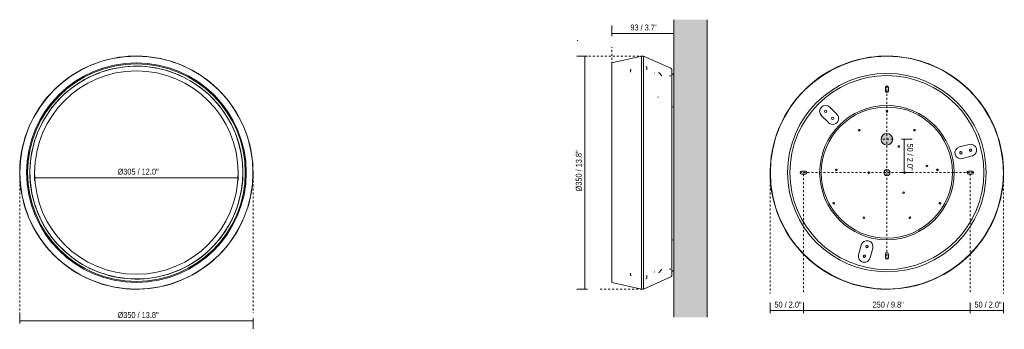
# Model space of a CAD drawing. Header units: millimetres. Extents: x -6700 to -5223, y -1195 to 567.
# Tile 2 of 2: x -6700 to -5223, y 102 to 567. Entities that reach past the tile are written whole.
import ezdxf

# ---------------------------------------------------------------- set-up
doc = ezdxf.new("R2010")
doc.units = ezdxf.units.MM
doc.linetypes.add('Dash', pattern=[6, 3, -3])
for name, color, linetype, lineweight in [('Cotas', 7, 'Continuous', 9), ('Cotas-4', 7, 'Continuous', 9), ('Elementos de detalle', 7, 'Continuous', 9), ('Lighthing Fixture Detail Wide Black', 7, 'Continuous', 20), ('Luminarias', 7, 'Continuous', 20), ('Muros', 7, 'Continuous', 9), ('Patrón de corte', 7, 'Continuous', 9)]:
    doc.layers.add(name, color=color, linetype=linetype, lineweight=lineweight)
doc.layers.add('Lighthing Fixture Dim Grey Dash', color=7, linetype='Dash', lineweight=9, true_color=0xd2d2d2)
doc.styles.add('Arial Narrow', font='ARIALN.TTF', dxfattribs={"height": 8.8})
doc.dimstyles.new('FARO_-_2_2mm_Arial_Narrow_mm_Inch_Left', dxfattribs={"dimscale": 304.8, "dimtxt": 9.006193, "dimasz": 0, "dimexe": 0.03937, "dimexo": 0.0625, "dimgap": 0.006562, "dimtad": 1, "dimdec": 0, "dimzin": 0, "dimdsep": 46, "dimtxsty": 'Arial Narrow', "dimblk1": 'NONE', "dimblk2": 'NONE', "dimsah": 1, "dimcen": 0.09, "dimadec": 0, "dimazin": 0, "dimtfac": 1, "dimtdec": 4, "dimtix": 1, "dimtmove": 0, "dimatfit": 3, "dimfxl": 0.013123, "dimfxlon": 1, "dimtvp": 1, "dimtolj": 1, "dimtzin": 0, "dimarcsym": 2})
doc.dimstyles.new('FARO_-_2_2mm_Arial_Narrow_mm_Inch_Right', dxfattribs={"dimscale": 304.8, "dimtxt": 9.006193, "dimasz": 0, "dimexe": 0.03937, "dimexo": 0.0625, "dimgap": 0.006562, "dimtad": 1, "dimdec": 0, "dimzin": 0, "dimdsep": 46, "dimtxsty": 'Arial Narrow', "dimblk1": 'NONE', "dimblk2": 'NONE', "dimsah": 1, "dimcen": 0.09, "dimadec": 0, "dimazin": 0, "dimtfac": 1, "dimtdec": 4, "dimtix": 1, "dimtmove": 0, "dimatfit": 3, "dimfxl": 0.013123, "dimfxlon": 1, "dimtvp": 1, "dimtolj": 1, "dimtzin": 0, "dimarcsym": 2})

# ---------------------------------------------------------------- blocks, each defined once
blk = doc.blocks.new('64278 - 40096 MAY CEILING _ WALL LAMP BLACK LED 4W 2700K-551360-Alzado_PDF')
at = {"layer": 'Luminarias', "flags": 128}
for points in [[(-6349.5, 337.1), (-6349.6, 344.1), (-6350, 351.1), (-6350.7, 358.1), (-6351.7, 365), (-6353, 371.9), (-6354.5, 378.7), (-6356.3, 385.5), (-6358.4, 392.2), (-6360.7, 398.8), (-6363.3, 405.3), (-6366.2, 411.6), (-6369.3, 417.9), (-6372.6, 424.1), (-6376.2, 430.1), (-6380.1, 435.9), (-6384.1, 441.6), (-6388.4, 447.1), (-6392.9, 452.5), (-6397.6, 457.7), (-6402.6, 462.6), (-6407.7, 467.4), (-6413, 472), (-6418.5, 476.3), (-6424.1, 480.5), (-6429.9, 484.4), (-6435.9, 488), (-6442, 491.4), (-6448.2, 494.6), (-6454.6, 497.5), (-6461.1, 500.2), (-6467.7, 502.6), (-6474.3, 504.8), (-6481.1, 506.6), (-6487.9, 508.2), (-6494.8, 509.6), (-6501.7, 510.6), (-6508.6, 511.4), (-6515.6, 511.9), (-6522.6, 512.1), (-6529.6, 512), (-6536.6, 511.7), (-6543.6, 511.1), (-6550.5, 510.2), (-6557.4, 509), (-6564.3, 507.5), (-6571, 505.8), (-6577.7, 503.8), (-6584.4, 501.5), (-6590.9, 499), (-6597.3, 496.2), (-6603.6, 493.2), (-6609.8, 489.9), (-6615.9, 486.4), (-6621.7, 482.6), (-6627.5, 478.6), (-6633.1, 474.4), (-6638.5, 469.9), (-6643.7, 465.2), (-6648.7, 460.4), (-6653.5, 455.3), (-6658.2, 450.1), (-6662.6, 444.6), (-6666.8, 439), (-6670.7, 433.2), (-6674.5, 427.3), (-6677.9, 421.2), (-6681.2, 415), (-6684.2, 408.7), (-6686.9, 402.3), (-6689.4, 395.7), (-6691.6, 389.1), (-6693.5, 382.4), (-6695.2, 375.6), (-6696.6, 368.7), (-6697.7, 361.8), (-6698.6, 354.8), (-6699.2, 347.9), (-6699.5, 340.9), (-6699.5, 337.1)], [(-6364.7, 337.1), (-6364.9, 343.5), (-6365.2, 349.9), (-6365.9, 356.2), (-6366.8, 362.6), (-6367.9, 368.8), (-6369.3, 375.1), (-6370.9, 381.3), (-6372.8, 387.4), (-6375, 393.4), (-6377.3, 399.3), (-6379.9, 405.2), (-6382.8, 410.9), (-6385.8, 416.5), (-6389.1, 422), (-6392.6, 427.3), (-6396.3, 432.5), (-6400.3, 437.6), (-6404.4, 442.5), (-6408.7, 447.2), (-6413.2, 451.7), (-6417.9, 456.1), (-6422.7, 460.2), (-6427.7, 464.2), (-6432.9, 468), (-6438.2, 471.5), (-6443.6, 474.9), (-6449.2, 478), (-6454.9, 480.9), (-6460.7, 483.6), (-6466.6, 486), (-6472.6, 488.2), (-6478.7, 490.2), (-6484.8, 491.9), (-6491.1, 493.3), (-6497.3, 494.5), (-6503.7, 495.5), (-6510, 496.2), (-6516.4, 496.7), (-6522.8, 496.9), (-6529.2, 496.8), (-6535.5, 496.5), (-6541.9, 495.9), (-6548.2, 495.1), (-6554.5, 494), (-6560.8, 492.7), (-6567, 491.1), (-6573.1, 489.3), (-6579.2, 487.2), (-6585.1, 484.9), (-6591, 482.4), (-6596.7, 479.6), (-6602.4, 476.6), (-6607.9, 473.4), (-6613.3, 469.9), (-6618.5, 466.3), (-6623.6, 462.4), (-6628.5, 458.3), (-6633.3, 454.1), (-6637.9, 449.6), (-6642.3, 445), (-6646.5, 440.2), (-6650.6, 435.3), (-6654.4, 430.1), (-6658, 424.9), (-6661.4, 419.5), (-6664.6, 413.9), (-6667.5, 408.3), (-6670.3, 402.5), (-6672.8, 396.6), (-6675, 390.6), (-6677.1, 384.6), (-6678.8, 378.4), (-6680.4, 372.2), (-6681.6, 366), (-6682.7, 359.6), (-6683.4, 353.3), (-6684, 346.9), (-6684.2, 340.5), (-6684.3, 337.1)], [(-6699.5, 337.1), (-6699.4, 330.1), (-6698.9, 323.1), (-6698.2, 316.1), (-6697.3, 309.2), (-6696, 302.3), (-6694.5, 295.5), (-6692.7, 288.7), (-6690.6, 282), (-6688.3, 275.5), (-6685.7, 268.9), (-6682.8, 262.6), (-6679.7, 256.3), (-6676.4, 250.1), (-6672.8, 244.1), (-6668.9, 238.3), (-6664.9, 232.6), (-6660.6, 227.1), (-6656.1, 221.7), (-6651.3, 216.5), (-6646.4, 211.6), (-6641.3, 206.8), (-6636, 202.2), (-6630.5, 197.9), (-6624.9, 193.7), (-6619.1, 189.8), (-6613.1, 186.2), (-6607, 182.8), (-6600.7, 179.6), (-6594.4, 176.7), (-6587.9, 174), (-6581.3, 171.6), (-6574.7, 169.4), (-6567.9, 167.6), (-6561.1, 166), (-6554.2, 164.6), (-6547.3, 163.6), (-6540.4, 162.8), (-6533.4, 162.3), (-6526.4, 162.1), (-6519.4, 162.2), (-6512.4, 162.5), (-6505.4, 163.1), (-6498.5, 164), (-6491.6, 165.2), (-6484.7, 166.7), (-6478, 168.4), (-6471.2, 170.4), (-6464.6, 172.7), (-6458.1, 175.2), (-6451.7, 178), (-6445.4, 181), (-6439.2, 184.3), (-6433.1, 187.8), (-6427.2, 191.6), (-6421.5, 195.6), (-6415.9, 199.8), (-6410.5, 204.3), (-6405.3, 209), (-6400.3, 213.8), (-6395.4, 218.9), (-6390.8, 224.1), (-6386.4, 229.6), (-6382.2, 235.2), (-6378.3, 241), (-6374.5, 246.9), (-6371, 253), (-6367.8, 259.2), (-6364.8, 265.5), (-6362.1, 271.9), (-6359.6, 278.5), (-6357.4, 285.1), (-6355.4, 291.8), (-6353.8, 298.6), (-6352.4, 305.5), (-6351.2, 312.4), (-6350.4, 319.4), (-6349.8, 326.3), (-6349.5, 333.3), (-6349.5, 337.1)], [(-6684.3, 337.1), (-6684.1, 330.7), (-6683.8, 324.3), (-6683.1, 318), (-6682.2, 311.6), (-6681.1, 305.4), (-6679.7, 299.1), (-6678, 292.9), (-6676.2, 286.8), (-6674, 280.8), (-6671.7, 274.9), (-6669, 269), (-6666.2, 263.3), (-6663.1, 257.7), (-6659.9, 252.2), (-6656.4, 246.9), (-6652.6, 241.7), (-6648.7, 236.6), (-6644.6, 231.7), (-6640.3, 227), (-6635.8, 222.5), (-6631.1, 218.1), (-6626.3, 214), (-6621.3, 210), (-6616.1, 206.2), (-6610.8, 202.7), (-6605.4, 199.3), (-6599.8, 196.2), (-6594.1, 193.3), (-6588.3, 190.6), (-6582.4, 188.2), (-6576.4, 186), (-6570.3, 184), (-6564.1, 182.3), (-6557.9, 180.9), (-6551.7, 179.7), (-6545.3, 178.7), (-6539, 178), (-6532.6, 177.5), (-6526.2, 177.3), (-6519.8, 177.4), (-6513.4, 177.7), (-6507.1, 178.3), (-6500.7, 179.1), (-6494.4, 180.2), (-6488.2, 181.5), (-6482, 183.1), (-6475.9, 184.9), (-6469.8, 187), (-6463.9, 189.3), (-6458, 191.8), (-6452.3, 194.6), (-6446.6, 197.6), (-6441.1, 200.8), (-6435.7, 204.3), (-6430.5, 207.9), (-6425.4, 211.8), (-6420.4, 215.9), (-6415.7, 220.1), (-6411.1, 224.6), (-6406.7, 229.2), (-6402.5, 234), (-6398.4, 238.9), (-6394.6, 244.1), (-6391, 249.3), (-6387.6, 254.7), (-6384.4, 260.3), (-6381.4, 265.9), (-6378.7, 271.7), (-6376.2, 277.6), (-6374, 283.6), (-6371.9, 289.6), (-6370.2, 295.8), (-6368.6, 302), (-6367.4, 308.2), (-6366.3, 314.6), (-6365.5, 320.9), (-6365, 327.3), (-6364.8, 333.7), (-6364.7, 337.1)]]:
    blk.add_lwpolyline(points, dxfattribs=at)
at = {"layer": 'Luminarias'}
for radius, start, end in [(174.9, 0, 180), (164.8, 0, 180), (163.3, 0, 180), (152.6, 0, 180), (159.7, 85.0184, 110), (159.7, 0, 85), (159.7, 110.0771, 180), (174.9, 180, 0), (164.8, 180, 0), (163.3, 180, 0), (159.7, 180, 265), (152.6, 180, 0), (159.7, 290.0726, 0), (159.7, 265.0184, 290)]:
    blk.add_arc((-6524.5, 337.1), radius, start, end, dxfattribs=at)
blk = doc.blocks.new('64278 - 40096 MAY CEILING _ WALL LAMP BLACK LED 4W 2700K-551360-Lateral_PDF')
at = {"layer": 'Luminarias'}
for p, q in [((-3317.4, 512), (-3362, 501.9)), ((-3317.4, 337.1), (-3317.4, 512)), ((-3273.5, 493.7), (-3314.5, 511.8)), ((-3314.5, 337.1), (-3314.5, 511.8)), ((-3362, 337.1), (-3362, 501.9)), ((-3332.5, 489.7), (-3332.5, 489.7)), ((-3298, 486.4), (-3298.2, 486.2)), ((-3298, 486.4), (-3298, 486.4)), ((-3287.2, 482.6), (-3290.5, 486.4)), ((-3273.5, 482.1), (-3275.2, 482.1)), ((-3271.9, 436.5), (-3272, 436.4)), ((-3270.5, 438.1), (-3270.5, 438.5)), ((-3270.5, 435.6), (-3270.5, 435.5)), ((-3362, 172.3), (-3362, 337.1)), ((-3317.4, 162.2), (-3317.4, 337.1)), ((-3314.5, 162.4), (-3314.5, 337.1)), ((-3272, 249.2), (-3272, 249)), ((-3271.9, 237.7), (-3272, 237.8)), ((-3270.5, 236.1), (-3270.5, 235.7)), ((-3275.2, 192.1), (-3273.5, 192.1)), ((-3332.5, 184.5), (-3332.5, 184.5)), ((-3314.5, 162.4), (-3273.5, 180.5)), ((-3298.2, 188), (-3298, 187.8)), ((-3297.9, 187.7), (-3298, 187.8)), ((-3290.5, 187.8), (-3287.2, 191.6)), ((-3362, 172.3), (-3317.4, 162.2))]:
    blk.add_line(p, q, dxfattribs=at)
at = {"layer": 'Luminarias', "flags": 128}
for points in [[(-3317.4, 512), (-3317.2, 512), (-3317, 512), (-3316.8, 512.1), (-3316.6, 512.1), (-3316.4, 512.1), (-3316.2, 512.1), (-3316, 512.1), (-3315.9, 512.1), (-3315.7, 512.1), (-3315.5, 512), (-3315.3, 512), (-3315.1, 512), (-3314.9, 511.9), (-3314.7, 511.9), (-3314.6, 511.8), (-3314.5, 511.8)], [(-3334, 489.7), (-3334, 489.8), (-3334, 489.9), (-3333.9, 490.1), (-3333.9, 490.2), (-3333.9, 490.3), (-3333.9, 490.4), (-3333.8, 490.5), (-3333.8, 490.6), (-3333.8, 490.8), (-3333.7, 490.9), (-3333.7, 491), (-3333.6, 491.1), (-3333.6, 491.2), (-3333.5, 491.3), (-3333.4, 491.4), (-3333.4, 491.5), (-3333.3, 491.6), (-3333.2, 491.7), (-3333.1, 491.8), (-3333.1, 491.8)], [(-3334, 489), (-3334, 489.1), (-3334, 489.5), (-3334, 489.7), (-3334, 489.7)], [(-3334, 489.7), (-3334, 489.6), (-3334, 489.2), (-3334, 488.6), (-3334, 487.9)], [(-3311, 496.6), (-3310.9, 496.5), (-3310.8, 496.5), (-3310.7, 496.4), (-3310.6, 496.4), (-3310.5, 496.3), (-3310.4, 496.2), (-3310.3, 496.1), (-3310.2, 496.1), (-3310.1, 496), (-3310, 495.9), (-3310, 495.8), (-3309.9, 495.7), (-3309.8, 495.6), (-3309.7, 495.5), (-3309.7, 495.4), (-3309.6, 495.3), (-3309.6, 495.2), (-3309.5, 495.1), (-3309.5, 495), (-3309.4, 494.9), (-3309.4, 494.7), (-3309.4, 494.6), (-3309.3, 494.5), (-3309.3, 494.4), (-3309.3, 494.3), (-3309.3, 494.2), (-3309.3, 494), (-3309.3, 493.9), (-3309.3, 493.9)], [(-3309.3, 491.2), (-3309.3, 491.6), (-3309.3, 492.5), (-3309.3, 493.2), (-3309.3, 493.7), (-3309.3, 493.9), (-3309.3, 493.9)], [(-3309.3, 493.9), (-3309.3, 493.8), (-3309.3, 493.4), (-3309.3, 493)], [(-3291.7, 487.4), (-3291.5, 487.3), (-3291.3, 487.1), (-3291.2, 487), (-3291, 486.9), (-3290.9, 486.8), (-3290.7, 486.6), (-3290.6, 486.5), (-3290.5, 486.4)], [(-3273.5, 493.7), (-3273.4, 493.6), (-3273.3, 493.6), (-3273.2, 493.5), (-3273.1, 493.5), (-3273, 493.4), (-3272.9, 493.4), (-3272.9, 493.3), (-3272.8, 493.2), (-3272.7, 493.2), (-3272.6, 493.1), (-3272.6, 493), (-3272.5, 492.9), (-3272.4, 492.9), (-3272.4, 492.8), (-3272.3, 492.7), (-3272.3, 492.6), (-3272.2, 492.5), (-3272.2, 492.4), (-3272.2, 492.3), (-3272.1, 492.2), (-3272.1, 492.1), (-3272.1, 492), (-3272, 491.9), (-3272, 491.8), (-3272, 491.7), (-3272, 491.7), (-3272, 491.6), (-3272, 491.4), (-3272, 491.4)], [(-3272, 337.1), (-3272, 343.3), (-3272, 349.4), (-3272, 355.6), (-3272, 361.7), (-3272, 367.7), (-3272, 373.8), (-3272, 379.7), (-3272, 385.6), (-3272, 391.4), (-3272, 397.2), (-3272, 402.8), (-3272, 408.3), (-3272, 413.7), (-3272, 419), (-3272, 424.2), (-3272, 429.2), (-3272, 434.1), (-3272, 438.8), (-3272, 443.4), (-3272, 447.8), (-3272, 452), (-3272, 456), (-3272, 459.8), (-3272, 463.5), (-3272, 466.9), (-3272, 470.1), (-3272, 473.2), (-3272, 476), (-3272, 478.5), (-3272, 480.9), (-3272, 483), (-3272, 484.9), (-3272, 486.5), (-3272, 487.9), (-3272, 489.1), (-3272, 490), (-3272, 490.7), (-3272, 491.2), (-3272, 491.4), (-3272, 491.4)], [(-3272, 491.4), (-3272, 491.2), (-3272, 490.9), (-3272, 490.3), (-3272, 489.4), (-3272, 488.3), (-3272, 486.9), (-3272, 486)], [(-3287.2, 482.6), (-3287.2, 482.6), (-3287.2, 482.5), (-3287.1, 482.5)], [(-3272, 486), (-3272, 486), (-3272, 485.9), (-3271.9, 485.9), (-3271.9, 485.9), (-3271.9, 485.8), (-3271.9, 485.8), (-3271.9, 485.7), (-3271.9, 485.7), (-3271.9, 485.7), (-3271.9, 485.6), (-3271.8, 485.6), (-3271.8, 485.6), (-3271.8, 485.5), (-3271.8, 485.5), (-3271.7, 485.5), (-3271.7, 485.4), (-3271.7, 485.4), (-3271.7, 485.4), (-3271.6, 485.3), (-3271.6, 485.3), (-3271.6, 485.3), (-3271.5, 485.3), (-3271.5, 485.2), (-3271.5, 485.2), (-3271.4, 485.2), (-3271.4, 485.2), (-3271.4, 485.2), (-3271.3, 485.1), (-3271.3, 485.1), (-3271.2, 485.1), (-3271.2, 485.1), (-3271.2, 485.1), (-3271.1, 485.1), (-3271.1, 485.1)], [(-3271.1, 485.1), (-3271, 485.1), (-3270.9, 485), (-3270.8, 485), (-3270.7, 485), (-3270.6, 484.9), (-3270.5, 484.9), (-3270.4, 484.9), (-3270.3, 484.8), (-3270.2, 484.8), (-3270.2, 484.7), (-3270.1, 484.6), (-3270, 484.6), (-3269.9, 484.5), (-3269.8, 484.5), (-3269.7, 484.4), (-3269.7, 484.3), (-3269.6, 484.2), (-3269.5, 484.2), (-3269.5, 484.1), (-3269.4, 484), (-3269.4, 483.9), (-3269.3, 483.8), (-3269.3, 483.7), (-3269.2, 483.6), (-3269.2, 483.5), (-3269.1, 483.5), (-3269.1, 483.4), (-3269.1, 483.3), (-3269, 483.2), (-3269, 483.1), (-3269, 483), (-3269, 482.9), (-3269, 482.8), (-3269, 482.6), (-3269, 482.6)], [(-3272, 436.1), (-3272, 436.2), (-3272, 436.2), (-3272, 436.2), (-3272, 436.2), (-3272, 436.2), (-3272, 436.1), (-3272, 436.1)], [(-3272, 182.8), (-3272, 183), (-3272, 183.3), (-3272, 183.9), (-3272, 184.8), (-3272, 185.9), (-3272, 187.3), (-3272, 188.8), (-3272, 190.7), (-3272, 192.7), (-3272, 195), (-3272, 197.5), (-3272, 200.3), (-3272, 203.2), (-3272, 206.4), (-3272, 209.8), (-3272, 213.4), (-3272, 217.2), (-3272, 221.1), (-3272, 225.3), (-3272, 229.6), (-3272, 234.1), (-3272, 238.8), (-3272, 243.6), (-3272, 248.6), (-3272, 253.8), (-3272, 259), (-3272, 264.4), (-3272, 269.9), (-3272, 275.5), (-3272, 281.2), (-3272, 287), (-3272, 292.9), (-3272, 298.8), (-3272, 304.8), (-3272, 310.9), (-3272, 317), (-3272, 323.1), (-3272, 329.3), (-3272, 335.4), (-3272, 337.1)], [(-3272, 249), (-3272, 249.1), (-3272, 249.2)], [(-3272, 238.1), (-3272, 238), (-3272, 238), (-3272, 238), (-3272, 238), (-3272, 238), (-3272, 238.1), (-3272, 238.1)], [(-3270.5, 238.5), (-3270.5, 238.6), (-3270.5, 238.7)], [(-3334, 186.4), (-3334, 185.8), (-3334, 185.1), (-3334, 184.7), (-3334, 184.5), (-3334, 184.5)], [(-3334, 184.5), (-3334, 184.6), (-3334, 185), (-3334, 185.3)], [(-3333, 182.3), (-3333.1, 182.4), (-3333.2, 182.5), (-3333.2, 182.6), (-3333.3, 182.6), (-3333.4, 182.7), (-3333.5, 182.8), (-3333.5, 182.9), (-3333.6, 183), (-3333.6, 183.1), (-3333.7, 183.3), (-3333.7, 183.4), (-3333.8, 183.5), (-3333.8, 183.6), (-3333.9, 183.7), (-3333.9, 183.8), (-3333.9, 183.9), (-3333.9, 184.1), (-3333.9, 184.2), (-3334, 184.3), (-3334, 184.4), (-3334, 184.5)], [(-3309.3, 180.3), (-3309.3, 180.2), (-3309.3, 180.1), (-3309.3, 180), (-3309.3, 179.8), (-3309.3, 179.7), (-3309.3, 179.6), (-3309.4, 179.5), (-3309.4, 179.4), (-3309.5, 179.3), (-3309.5, 179.2), (-3309.5, 179), (-3309.6, 178.9), (-3309.7, 178.8), (-3309.7, 178.7), (-3309.8, 178.6), (-3309.9, 178.5), (-3309.9, 178.4), (-3310, 178.3), (-3310.1, 178.3), (-3310.2, 178.2), (-3310.3, 178.1), (-3310.3, 178), (-3310.4, 177.9), (-3310.5, 177.9), (-3310.6, 177.8), (-3310.7, 177.7), (-3310.8, 177.7), (-3310.9, 177.6)], [(-3309.3, 180.3), (-3309.3, 180.4), (-3309.3, 180.8), (-3309.3, 181.4), (-3309.3, 182.3), (-3309.3, 183)], [(-3309.3, 181.1), (-3309.3, 181), (-3309.3, 180.5), (-3309.3, 180.3), (-3309.3, 180.3)], [(-3290.5, 187.8), (-3290.6, 187.7), (-3290.7, 187.5), (-3290.9, 187.4), (-3291, 187.3), (-3291.2, 187.1), (-3291.4, 187), (-3291.5, 186.9), (-3291.6, 186.9)], [(-3287.1, 191.7), (-3287.2, 191.6), (-3287.2, 191.6), (-3287.2, 191.6)], [(-3272, 182.8), (-3272, 182.7), (-3272, 182.6), (-3272, 182.5), (-3272, 182.4), (-3272, 182.3), (-3272, 182.2), (-3272.1, 182.1), (-3272.1, 182), (-3272.1, 182), (-3272.2, 181.9), (-3272.2, 181.8), (-3272.2, 181.7), (-3272.3, 181.6), (-3272.3, 181.5), (-3272.4, 181.4), (-3272.5, 181.3), (-3272.5, 181.3), (-3272.6, 181.2), (-3272.7, 181.1), (-3272.7, 181), (-3272.8, 181), (-3272.9, 180.9), (-3273, 180.8), (-3273, 180.8), (-3273.1, 180.7), (-3273.2, 180.7), (-3273.3, 180.6), (-3273.4, 180.6), (-3273.5, 180.5)], [(-3271.1, 189.1), (-3271.1, 189.1), (-3271.2, 189.1), (-3271.2, 189.1), (-3271.3, 189.1), (-3271.3, 189.1), (-3271.3, 189.1), (-3271.4, 189), (-3271.4, 189), (-3271.5, 189), (-3271.5, 189), (-3271.5, 189), (-3271.6, 188.9), (-3271.6, 188.9), (-3271.6, 188.9), (-3271.6, 188.9), (-3271.7, 188.8), (-3271.7, 188.8), (-3271.7, 188.8), (-3271.8, 188.7), (-3271.8, 188.7), (-3271.8, 188.7), (-3271.8, 188.6), (-3271.8, 188.6), (-3271.9, 188.6), (-3271.9, 188.5), (-3271.9, 188.5), (-3271.9, 188.4), (-3271.9, 188.4), (-3271.9, 188.4), (-3271.9, 188.3), (-3271.9, 188.3), (-3272, 188.2), (-3272, 188.2), (-3272, 188.2)], [(-3272, 188.2), (-3272, 187.7), (-3272, 186.3), (-3272, 185.1), (-3272, 184.2), (-3272, 183.5), (-3272, 183), (-3272, 182.8), (-3272, 182.8)], [(-3269, 191.6), (-3269, 191.5), (-3269, 191.4), (-3269, 191.3), (-3269, 191.2), (-3269, 191.1), (-3269, 191), (-3269.1, 190.9), (-3269.1, 190.8), (-3269.1, 190.7), (-3269.2, 190.6), (-3269.2, 190.5), (-3269.3, 190.4), (-3269.3, 190.3), (-3269.4, 190.2), (-3269.4, 190.2), (-3269.5, 190.1), (-3269.6, 190), (-3269.6, 189.9), (-3269.7, 189.8), (-3269.8, 189.8), (-3269.9, 189.7), (-3269.9, 189.6), (-3270, 189.6), (-3270.1, 189.5), (-3270.2, 189.5), (-3270.3, 189.4), (-3270.4, 189.4), (-3270.5, 189.3), (-3270.6, 189.3), (-3270.7, 189.2), (-3270.8, 189.2), (-3270.9, 189.2), (-3271, 189.2), (-3271.1, 189.1), (-3271.1, 189.1)], [(-3314.5, 162.4), (-3314.6, 162.4), (-3314.8, 162.3), (-3315, 162.3), (-3315.2, 162.2), (-3315.4, 162.2), (-3315.6, 162.1), (-3315.8, 162.1), (-3315.9, 162.1), (-3316.1, 162.1), (-3316.3, 162.1), (-3316.5, 162.1), (-3316.7, 162.1), (-3316.9, 162.1), (-3317.1, 162.2), (-3317.3, 162.2), (-3317.4, 162.2)]]:
    blk.add_lwpolyline(points, dxfattribs=at)
blk = doc.blocks.new('64278 - 40096 MAY CEILING _ WALL LAMP BLACK LED 4W 2700K-551360-Alzado_PDF Fixing')
at = {"layer": 'Luminarias'}
for p, q in [((6438.9, 435.4), (6449.5, 424.8)), ((6436.8, 412.1), (6426.2, 422.7)), ((6633.2, 375.6), (6647.7, 379.4)), ((6652.4, 362.1), (6637.9, 358.2)), ((6482.2, 213.9), (6486, 228.3)), ((6503.4, 223.7), (6499.5, 209.2))]:
    blk.add_line(p, q, dxfattribs=at)
at = {"layer": 'Luminarias', "flags": 128}
for points in [[(6699.5, 337.1), (6699.4, 344.1), (6698.9, 351.1), (6698.2, 358.1), (6697.3, 365), (6696, 371.9), (6694.5, 378.7), (6692.7, 385.5), (6690.6, 392.2), (6688.3, 398.8), (6685.7, 405.3), (6682.8, 411.6), (6679.7, 417.9), (6676.4, 424.1), (6672.8, 430.1), (6668.9, 435.9), (6664.9, 441.6), (6660.6, 447.1), (6656.1, 452.5), (6651.3, 457.7), (6646.4, 462.6), (6641.3, 467.4), (6636, 472), (6630.5, 476.3), (6624.9, 480.5), (6619.1, 484.4), (6613.1, 488), (6607, 491.4), (6600.7, 494.6), (6594.4, 497.5), (6587.9, 500.2), (6581.3, 502.6), (6574.7, 504.8), (6567.9, 506.6), (6561.1, 508.2), (6554.2, 509.6), (6547.3, 510.6), (6540.4, 511.4), (6533.4, 511.9), (6526.4, 512.1), (6519.4, 512), (6512.4, 511.7), (6505.4, 511.1), (6498.5, 510.2), (6491.6, 509), (6484.7, 507.5), (6478, 505.8), (6471.2, 503.8), (6464.6, 501.5), (6458.1, 499), (6451.7, 496.2), (6445.4, 493.2), (6439.2, 489.9), (6433.1, 486.4), (6427.2, 482.6), (6421.5, 478.6), (6415.9, 474.4), (6410.5, 469.9), (6405.3, 465.2), (6400.3, 460.4), (6395.4, 455.3), (6390.8, 450.1), (6386.4, 444.6), (6382.2, 439), (6378.3, 433.2), (6374.5, 427.3), (6371, 421.2), (6367.8, 415), (6364.8, 408.7), (6362.1, 402.3), (6359.6, 395.7), (6357.4, 389.1), (6355.4, 382.4), (6353.8, 375.6), (6352.4, 368.7), (6351.2, 361.8), (6350.4, 354.8), (6349.8, 347.9), (6349.5, 340.9), (6349.5, 337.1)], [(6349.5, 337.1), (6349.6, 330.1), (6350, 323.1), (6350.7, 316.1), (6351.7, 309.2), (6353, 302.3), (6354.5, 295.5), (6356.3, 288.7), (6358.4, 282), (6360.7, 275.5), (6363.3, 268.9), (6366.2, 262.6), (6369.3, 256.3), (6372.6, 250.1), (6376.2, 244.1), (6380.1, 238.3), (6384.1, 232.6), (6388.4, 227.1), (6392.9, 221.7), (6397.6, 216.5), (6402.6, 211.6), (6407.7, 206.8), (6413, 202.2), (6418.5, 197.9), (6424.1, 193.7), (6429.9, 189.8), (6435.9, 186.2), (6442, 182.8), (6448.2, 179.6), (6454.6, 176.7), (6461.1, 174), (6467.7, 171.6), (6474.3, 169.4), (6481.1, 167.6), (6487.9, 166), (6494.8, 164.6), (6501.7, 163.6), (6508.6, 162.8), (6515.6, 162.3), (6522.6, 162.1), (6529.6, 162.2), (6536.6, 162.5), (6543.6, 163.1), (6550.5, 164), (6557.4, 165.2), (6564.3, 166.7), (6571, 168.4), (6577.7, 170.4), (6584.4, 172.7), (6590.9, 175.2), (6597.3, 178), (6603.6, 181), (6609.8, 184.3), (6615.9, 187.8), (6621.7, 191.6), (6627.5, 195.6), (6633.1, 199.8), (6638.5, 204.3), (6643.7, 209), (6648.7, 213.8), (6653.5, 218.9), (6658.2, 224.1), (6662.6, 229.6), (6666.8, 235.2), (6670.7, 241), (6674.5, 246.9), (6677.9, 253), (6681.2, 259.2), (6684.2, 265.5), (6686.9, 271.9), (6689.4, 278.5), (6691.6, 285.1), (6693.5, 291.8), (6695.2, 298.6), (6696.6, 305.5), (6697.7, 312.4), (6698.6, 319.4), (6699.2, 326.3), (6699.5, 333.3), (6699.5, 337.1)]]:
    blk.add_lwpolyline(points, dxfattribs=at)
at = {"layer": 'Luminarias'}
for centre, radius, start, end in [((6524.5, 337.1), 174.7, 360, 180), ((6524.5, 337.1), 148.9, 360, 180), ((6524.5, 337.1), 145.5, 360, 180), ((6432.6, 429), 9, 45, 225), ((6524.5, 337.1), 100.8, 0, 180), ((6524.5, 337.1), 98.4, 360, 180), ((6432.6, 429), 1.75, 0, 180), ((6432.6, 429), 1.75, 180, 360), ((6524.5, 429.1), 1.23, 60, 240), ((6524.5, 429.1), 1.23, 240, 60), ((6443.2, 418.4), 9, 225, 45), ((6443.2, 418.4), 1.75, 0, 180), ((6443.2, 418.4), 1.75, 180, 360), ((6483.1, 400.8), 1.23, 60, 240), ((6483.1, 400.8), 1.23, 240, 60), ((6565.9, 400.8), 1.23, 60, 240), ((6565.9, 400.8), 1.23, 240, 60), ((6542.5, 376.4), 1.23, 0, 180), ((6542.5, 376.4), 1.23, 180, 0), ((6635.6, 366.9), 9, 105, 285), ((6650.1, 370.7), 9, 285, 105), ((6650.1, 370.7), 1.75, 60, 240), ((6650.1, 370.7), 1.75, 240, 60), ((6635.6, 366.9), 1.75, 60, 240), ((6635.6, 366.9), 1.75, 240, 60), ((6448.6, 341.1), 1.23, 0, 180), ((6448.6, 341.1), 1.23, 180, 0), ((6584.5, 347.1), 1.23, 0, 180), ((6584.5, 347.1), 1.23, 180, 360), ((6600.4, 341.1), 1.23, 120, 300), ((6600.4, 341.1), 1.23, 300, 120), ((6524.5, 337.1), 174.7, 180, 360), ((6524.5, 337.1), 148.9, 180, 360), ((6524.5, 337.1), 145.5, 180, 360), ((6524.5, 337.1), 100.8, 180, 0), ((6524.5, 337.1), 98.4, 180, 360), ((6497.7, 337.1), 1.23, 0, 180), ((6497.7, 337.1), 1.23, 180, 0), ((6551.2, 337.1), 1.23, 0, 180), ((6551.2, 337.1), 1.23, 180, 0), ((6549.5, 307.1), 1.23, 0, 180), ((6549.5, 307.1), 1.23, 180, 0), ((6444.8, 291.1), 1.23, 0, 180), ((6444.8, 291.1), 1.23, 180, 0), ((6604.2, 291.1), 1.23, 120, 300), ((6604.2, 291.1), 1.23, 300, 120), ((6490, 269.4), 1.23, 0, 180), ((6490, 269.4), 1.23, 180, 0), ((6559, 269.4), 1.23, 120, 300), ((6559, 269.4), 1.23, 300, 120), ((6494.7, 226), 9, 345, 165), ((6494.7, 226), 1.75, 120, 300), ((6494.7, 226), 1.75, 300, 120), ((6490.8, 211.5), 9, 165, 345), ((6490.8, 211.5), 1.75, 120, 300), ((6490.8, 211.5), 1.75, 300, 120)]:
    blk.add_arc(centre, radius, start, end, dxfattribs=at)
blk = doc.blocks.new('DIMBLOCK1-Alzado_PDF')
at = {"layer": 'Cotas-4', "color": 251, "true_color": 0x5b5b5b}
for p, q in [((-6699.5, 114.4), (-6699.5, 126.4)), ((-6349.5, 114.4), (-6349.5, 118.4)), ((-6699.5, 114.4), (-6349.5, 114.4)), ((-6699.5, 114.4), (-6699.5, 110.4)), ((-6349.5, 114.4), (-6349.5, 102.4))]:
    blk.add_line(p, q, dxfattribs=at)
at = {"layer": 'Cotas-4', "color": 0, "insert": (-6552.7, 127.8), "char_height": 8.8, "width": 67.589, "attachment_point": 1, "line_spacing_factor": 0.974696, "style": 'Arial Narrow'}
blk.add_mtext('Ø350 / 13.8"', dxfattribs=at)
blk = doc.blocks.new('_None')
blk = doc.blocks.new('DIMBLOCK2-Alzado_PDF')
at = {"layer": 'Cotas-4', "color": 251, "true_color": 0x5b5b5b}
for p, q in [((-6677.1, 329.5), (-6677.1, 341.5)), ((-6372, 329.5), (-6372, 341.5)), ((-6677.1, 329.5), (-6372, 329.5)), ((-6677.1, 329.5), (-6677.1, 325.5)), ((-6372, 329.5), (-6372, 325.5))]:
    blk.add_line(p, q, dxfattribs=at)
at = {"layer": 'Cotas-4', "color": 0, "insert": (-6552.7, 342.9), "char_height": 8.8, "width": 67.589, "attachment_point": 1, "line_spacing_factor": 0.974696, "style": 'Arial Narrow'}
blk.add_mtext('Ø305 / 12.0"', dxfattribs=at)
blk = doc.blocks.new('DIMBLOCK3-Lateral_PDF')
at = {"layer": 'Cotas-4', "color": 251, "true_color": 0x5b5b5b}
for p, q in [((-5852, 512.1), (-5864, 512.1)), ((-5852, 512.1), (-5852, 162.1)), ((-5852, 512.1), (-5848, 512.1)), ((-5852, 162.1), (-5864, 162.1)), ((-5852, 162.1), (-5848, 162.1))]:
    blk.add_line(p, q, dxfattribs=at)
at = {"layer": 'Cotas-4', "color": 0, "insert": (-5865.4, 308.9), "char_height": 8.8, "width": 67.589, "attachment_point": 1, "rotation": 90, "line_spacing_factor": 0.974696, "style": 'Arial Narrow'}
blk.add_mtext('Ø350 / 13.8"', dxfattribs=at)
blk = doc.blocks.new('DIMBLOCK4-Lateral_PDF')
at = {"layer": 'Cotas-4', "color": 251, "true_color": 0x5b5b5b}
for p, q in [((-5811.4, 546), (-5811.4, 558)), ((-5718.4, 546), (-5718.4, 558)), ((-5718.4, 546), (-5811.4, 546)), ((-5811.4, 546), (-5811.4, 542)), ((-5718.4, 546), (-5718.4, 542))]:
    blk.add_line(p, q, dxfattribs=at)
at = {"layer": 'Cotas-4', "color": 0, "insert": (-5783.6, 559.3), "char_height": 8.8, "width": 44.774, "attachment_point": 1, "line_spacing_factor": 0.974696, "style": 'Arial Narrow'}
blk.add_mtext('93 / 3.7"', dxfattribs=at)
blk = doc.blocks.new('DIMBLOCK5-Alzado_PDF Fixing')
at = {"layer": 'Cotas-4', "color": 251, "true_color": 0x5b5b5b}
for p, q in [((-5573.9, 130), (-5573.9, 142)), ((-5523.9, 130), (-5523.9, 142)), ((-5573.9, 130), (-5523.9, 130)), ((-5573.9, 130), (-5573.9, 126)), ((-5523.9, 130), (-5523.9, 126))]:
    blk.add_line(p, q, dxfattribs=at)
at = {"layer": 'Cotas-4', "color": 0, "insert": (-5567.5, 143.4), "char_height": 8.8, "width": 44.774, "attachment_point": 1, "line_spacing_factor": 0.974696, "style": 'Arial Narrow'}
blk.add_mtext('50 / 2.0"', dxfattribs=at)
blk = doc.blocks.new('DIMBLOCK6-Alzado_PDF Fixing')
at = {"layer": 'Cotas-4', "color": 251, "true_color": 0x5b5b5b}
for p, q in [((-5523.9, 130), (-5523.9, 142)), ((-5273.9, 130), (-5273.9, 142)), ((-5523.9, 130), (-5273.9, 130)), ((-5523.9, 130), (-5523.9, 126)), ((-5273.9, 130), (-5273.9, 126))]:
    blk.add_line(p, q, dxfattribs=at)
at = {"layer": 'Cotas-4', "color": 0, "insert": (-5420.3, 143.4), "char_height": 8.8, "width": 51.464, "attachment_point": 1, "line_spacing_factor": 0.974696, "style": 'Arial Narrow'}
blk.add_mtext('250 / 9.8"', dxfattribs=at)
blk = doc.blocks.new('DIMBLOCK7-Alzado_PDF Fixing')
at = {"layer": 'Cotas-4', "color": 251, "true_color": 0x5b5b5b}
for p, q in [((-5273.9, 130), (-5273.9, 142)), ((-5223.9, 130), (-5223.9, 142)), ((-5273.9, 130), (-5223.9, 130)), ((-5273.9, 130), (-5273.9, 126)), ((-5223.9, 130), (-5223.9, 126))]:
    blk.add_line(p, q, dxfattribs=at)
at = {"layer": 'Cotas-4', "color": 0, "insert": (-5267.5, 143.4), "char_height": 8.8, "width": 44.774, "attachment_point": 1, "line_spacing_factor": 0.974696, "style": 'Arial Narrow'}
blk.add_mtext('50 / 2.0"', dxfattribs=at)
blk = doc.blocks.new('DIMBLOCK8-Alzado_PDF Fixing')
at = {"layer": 'Cotas-4', "color": 251, "true_color": 0x5b5b5b}
for p, q in [((-5373, 387.1), (-5377, 387.1)), ((-5373, 337.1), (-5373, 387.1)), ((-5373, 387.1), (-5361, 387.1)), ((-5373, 337.1), (-5377, 337.1)), ((-5373, 337.1), (-5361, 337.1))]:
    blk.add_line(p, q, dxfattribs=at)
at = {"layer": 'Cotas-4', "color": 0, "insert": (-5359.6, 380.8), "char_height": 8.8, "width": 44.774, "attachment_point": 1, "rotation": 270, "line_spacing_factor": 0.974696, "style": 'Arial Narrow'}
blk.add_mtext('50 / 2.0"', dxfattribs=at)

msp = doc.modelspace()

# ---------------------------------------------------------------- hatches: boundary and pattern name
at = {"layer": 'Elementos de detalle', "true_color": 0xc0c0c0}
h = msp.add_hatch(color=9, dxfattribs=at)
h.paths.add_polyline_path([(-5398.9, 207.1), (-5398.3, 207.2), (-5397.7, 207.4), (-5397.3, 207.8), (-5396.9, 208.2), (-5396.7, 208.8), (-5396.6, 209.4), (-5396.6, 214.9), (-5396.7, 215.4), (-5396.9, 216), (-5397.3, 216.4), (-5397.7, 216.8), (-5398.3, 217), (-5398.9, 217.1), (-5399.4, 217), (-5400, 216.8), (-5400.5, 216.4), (-5400.8, 216), (-5401, 215.4), (-5401.1, 214.9), (-5401.1, 209.4), (-5401, 208.8), (-5400.8, 208.2), (-5400.5, 207.8), (-5400, 207.4), (-5399.4, 207.2)])
h.paths.add_polyline_path([(-5398.9, 332.5), (-5397.7, 332.6), (-5396.5, 333.1), (-5395.6, 333.8), (-5394.8, 334.8), (-5394.4, 335.9), (-5394.2, 337.1), (-5394.4, 338.3), (-5394.8, 339.4), (-5395.6, 340.4), (-5396.5, 341.1), (-5397.7, 341.6), (-5398.9, 341.8), (-5400.1, 341.6), (-5401.2, 341.1), (-5402.2, 340.4), (-5402.9, 339.4), (-5403.4, 338.3), (-5403.5, 337.1), (-5403.4, 335.9), (-5402.9, 334.8), (-5402.2, 333.8), (-5401.1, 333), (-5400.1, 332.6), (-5399.5, 332.5)])
h.paths.add_polyline_path([(-5521.1, 334.9), (-5520.5, 334.9), (-5520, 335.2), (-5519.5, 335.5), (-5519.2, 336), (-5518.9, 336.5), (-5518.9, 337.1), (-5518.9, 337.7), (-5519.2, 338.2), (-5519.5, 338.7), (-5520, 339), (-5520.5, 339.3), (-5521.1, 339.4), (-5526.6, 339.4), (-5527.2, 339.3), (-5527.7, 339), (-5528.2, 338.7), (-5528.6, 338.2), (-5528.8, 337.7), (-5528.9, 337.1), (-5528.8, 336.5), (-5528.5, 335.9), (-5528.2, 335.5), (-5527.7, 335.2), (-5527.2, 334.9), (-5526.6, 334.9)])
h.paths.add_polyline_path([(-5276.6, 334.9), (-5271.1, 334.9), (-5270.5, 334.9), (-5270, 335.2), (-5269.5, 335.5), (-5269.2, 336), (-5268.9, 336.5), (-5268.9, 337.1), (-5268.9, 337.7), (-5269.2, 338.2), (-5269.5, 338.7), (-5270, 339), (-5270.5, 339.3), (-5271.1, 339.4), (-5276.6, 339.4), (-5277.2, 339.3), (-5277.7, 339), (-5278.2, 338.7), (-5278.6, 338.2), (-5278.8, 337.7), (-5278.9, 337.1), (-5278.8, 336.5), (-5278.6, 336), (-5278.2, 335.5), (-5277.7, 335.2), (-5277.2, 334.9)])
h.paths.add_polyline_path([(-5398.9, 378.4), (-5396.6, 378.6), (-5394.5, 379.5), (-5392.7, 380.9), (-5391.3, 382.7), (-5390.4, 384.8), (-5390.1, 387.1), (-5390.4, 389.4), (-5391.3, 391.5), (-5392.7, 393.3), (-5394.5, 394.7), (-5396.6, 395.6), (-5398.9, 395.9), (-5401.1, 395.6), (-5403.2, 394.7), (-5405.1, 393.3), (-5406.4, 391.5), (-5407.3, 389.4), (-5407.6, 387.1), (-5407.3, 384.8), (-5406.4, 382.7), (-5405.1, 380.9), (-5403.2, 379.5), (-5401.1, 378.6)])
h.paths.add_polyline_path([(-5398.9, 457.1), (-5398.3, 457.2), (-5397.7, 457.4), (-5397.3, 457.8), (-5396.9, 458.2), (-5396.7, 458.8), (-5396.6, 459.4), (-5396.6, 464.9), (-5396.7, 465.4), (-5396.9, 466), (-5397.3, 466.4), (-5397.7, 466.8), (-5398.3, 467), (-5398.9, 467.1), (-5399.4, 467), (-5400, 466.8), (-5400.5, 466.4), (-5400.8, 466), (-5401, 465.4), (-5401.1, 464.9), (-5401.1, 459.4), (-5401, 458.8), (-5400.8, 458.2), (-5400.5, 457.8), (-5400, 457.4), (-5399.4, 457.2)])
at = {"layer": 'Patrón de corte', "true_color": 0xe8e8e8}
msp.add_hatch(color=254, dxfattribs=at).paths.add_polyline_path([(-5718.4, 119.9), (-5668.4, 119.9), (-5668.4, 566.6), (-5718.4, 566.6), (-5718.4, 175.7)])

# ---------------------------------------------------------------- linework, layer by layer
at = {"layer": 'Lighthing Fixture Detail Wide Black'}
for p, q in [((-5863.4, 535.5), (-5862.6, 535.5)), ((-5401.1, 464.9), (-5401.1, 459.4)), ((-5396.6, 459.4), (-5396.6, 464.9)), ((-5742.4, 450.1), (-5741.6, 450.1)), ((-5521.1, 339.4), (-5526.6, 339.4)), ((-5526.6, 334.9), (-5521.1, 334.9)), ((-5271.1, 339.4), (-5276.6, 339.4)), ((-5276.6, 334.9), (-5271.1, 334.9)), ((-5401.1, 214.9), (-5401.1, 209.4)), ((-5396.6, 209.4), (-5396.6, 214.9))]:
    msp.add_line(p, q, dxfattribs=at)
for centre, radius, start, end in [((-5398.9, 464.9), 2.25, 360, 180), ((-5398.9, 459.4), 2.25, 180, 360), ((-5398.9, 387.1), 8.75, 0, 180), ((-5398.9, 387.1), 8.75, 180, 360), ((-5398.9, 337.1), 4.65, 0, 180), ((-5526.6, 337.1), 2.25, 90, 270), ((-5521.1, 337.1), 2.25, 270, 90), ((-5398.9, 337.1), 4.65, 180, 360), ((-5276.6, 337.1), 2.25, 90, 270), ((-5271.1, 337.1), 2.25, 270, 90), ((-5398.9, 214.9), 2.25, 360, 180), ((-5398.9, 209.4), 2.25, 180, 360)]:
    msp.add_arc(centre, radius, start, end, dxfattribs=at)
at = {"layer": 'Lighthing Fixture Dim Grey Dash'}
for p, q in [((-5811.4, 500.4), (-5811.4, 525.4)), ((-5718.4, 502.1), (-5718.4, 525.4)), ((-5764.7, 512.1), (-5849.7, 512.1)), ((-5398.9, 467.1), (-5398.9, 207.1)), ((-5390.1, 387.1), (-5407.6, 387.1)), ((-5398.9, 341.8), (-5398.9, 332.5)), ((-6699.5, 337.1), (-6699.5, 126.4)), ((-6677.1, 337.1), (-6677.1, 324.7)), ((-6372, 331.6), (-6372, 326.6)), ((-6349.5, 337.1), (-6349.5, 126.4)), ((-5573.9, 337.1), (-5573.9, 155.5)), ((-5268.9, 337.1), (-5528.9, 337.1)), ((-5523.9, 334.9), (-5523.9, 155.5)), ((-5403.5, 337.1), (-5394.2, 337.1)), ((-5273.9, 334.9), (-5273.9, 155.5)), ((-5223.9, 337.1), (-5223.9, 155.5)), ((-5718.4, 198.7), (-5718.4, 180)), ((-5765.8, 162.1), (-5831.7, 162.1))]:
    msp.add_line(p, q, dxfattribs=at)
at = {"layer": 'Muros'}
for p, q in [((-5718.4, 566.6), (-5718.4, 119.9)), ((-5668.4, 119.9), (-5668.4, 566.6))]:
    msp.add_line(p, q, dxfattribs=at)

# ---------------------------------------------------------------- block references
at = {"layer": 'Luminarias'}
for name, p in [('64278 - 40096 MAY CEILING _ WALL LAMP BLACK LED 4W 2700K-551360-Alzado_PDF Fixing', (-11923.4, 0)), ('64278 - 40096 MAY CEILING _ WALL LAMP BLACK LED 4W 2700K-551360-Alzado_PDF', (0, 0)), ('64278 - 40096 MAY CEILING _ WALL LAMP BLACK LED 4W 2700K-551360-Lateral_PDF', (-2449.5, 0))]:
    msp.add_blockref(name, p, dxfattribs=at)

# ---------------------------------------------------------------- dimensions: what is measured, and where the dimension line sits
at = {"layer": 'Cotas', "color": 251, "true_color": 0x5b5b5b}
for base, p1, p2, override, picture, middle in [((-5811.4, 546), (-5718.4, 542), (-5811.4, 542), {"dimpost": '<>', "dimfxl": 93}, 'DIMBLOCK4-Lateral_PDF', (-5764.9, 553.7)), ((-5523.9, 130), (-5573.9, 126), (-5523.9, 126), {"dimpost": '<>', "dimfxl": 49.992983}, 'DIMBLOCK5-Alzado_PDF Fixing', (-5548.9, 137.7)), ((-5273.9, 130), (-5523.9, 126), (-5273.9, 126), {"dimpost": '<>', "dimfxl": 250}, 'DIMBLOCK6-Alzado_PDF Fixing', (-5398.9, 137.7)), ((-5223.9, 130), (-5273.9, 126), (-5223.9, 126), {"dimpost": '<>', "dimfxl": 49.992983}, 'DIMBLOCK7-Alzado_PDF Fixing', (-5248.9, 137.7))]:
    dim = msp.add_linear_dim(base=base, p1=p1, p2=p2, dimstyle='FARO_-_2_2mm_Arial_Narrow_mm_Inch_Right', override=override, dxfattribs=at)
    dim.commit()
    dim.dimension.update_dxf_attribs({"geometry": picture, "text_midpoint": middle})
dim = msp.add_linear_dim(base=(-5852, 162.1), p1=(-5848, 512.1), p2=(-5848, 162.1), angle=90, text='Ø<>', dimstyle='FARO_-_2_2mm_Arial_Narrow_mm_Inch_Left', override={"dimpost": '<>', "dimfxl": 349.995123}, dxfattribs=at)
dim.commit()
dim.dimension.update_dxf_attribs({"geometry": 'DIMBLOCK3-Lateral_PDF', "text_midpoint": (-5859.8, 337.1)})
dim = msp.add_linear_dim(base=(-5373, 387.1), p1=(-5377, 337.1), p2=(-5377, 387.1), angle=90, dimstyle='FARO_-_2_2mm_Arial_Narrow_mm_Inch_Right', override={"dimtad": 4, "dimpost": '<>', "dimfxl": 50}, dxfattribs=at)
dim.commit()
dim.dimension.update_dxf_attribs({"geometry": 'DIMBLOCK8-Alzado_PDF Fixing', "text_midpoint": (-5365.3, 362.1)})
for base, p1, p2, override, picture, middle in [((-6372, 329.5), (-6677.1, 325.5), (-6372, 325.5), {"dimpost": '<>', "dimfxl": 305.066245}, 'DIMBLOCK2-Alzado_PDF', (-6524.5, 337.3)), ((-6349.5, 114.4), (-6699.5, 110.4), (-6349.5, 118.4), {"dimpost": '<>', "dimfxl": 350.077387}, 'DIMBLOCK1-Alzado_PDF', (-6524.5, 122.2))]:
    dim = msp.add_linear_dim(base=base, p1=p1, p2=p2, text='Ø<>', dimstyle='FARO_-_2_2mm_Arial_Narrow_mm_Inch_Right', override=override, dxfattribs=at)
    dim.commit()
    dim.dimension.update_dxf_attribs({"geometry": picture, "text_midpoint": middle})

doc.saveas('drawing.dxf')
